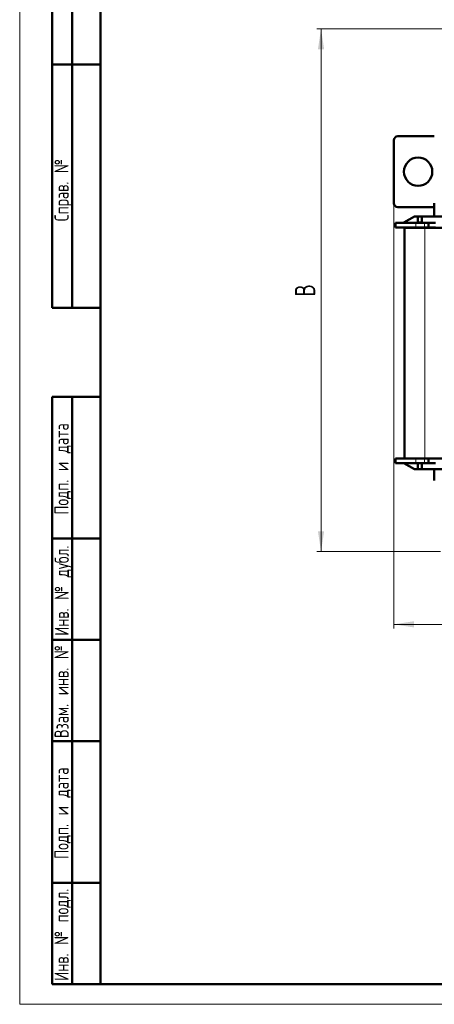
# Model space of a CAD drawing. Header units: millimetres. Extents: x 0 to 600, y 0 to 840.
# Tile 1 of 3: x 0 to 205, y 0 to 486. Entities that reach past the tile are written whole.
import ezdxf

# ---------------------------------------------------------------- set-up
doc = ezdxf.new("R2010")
doc.units = ezdxf.units.MM
doc.header["$LTSCALE"] = 2
doc.linetypes.add('SLD-Сплошная', pattern=[0])
doc.styles.add('SLDTEXTSTYLE0', font='TXT', dxfattribs={"width": 0.7})
doc.styles.add('SLDTEXTSTYLE1', font='TXT', dxfattribs={"width": 0.7, "bigfont": 'bigfont'})
doc.dimstyles.new('SLDDIMSTYLE0', dxfattribs={"dimtxt": 10, "dimasz": 10, "dimexe": 0, "dimexo": 0.0625, "dimgap": 2.5, "dimtad": 2, "dimdec": 1, "dimrnd": 1e-09, "dimzin": 12, "dimdsep": 46, "dimtxsty": 'SLDTEXTSTYLE0', "dimsah": 1, "dimcen": 0.09, "dimadec": 0, "dimazin": 3, "dimtfac": 1, "dimtdec": 3, "dimtofl": 0, "dimtmove": 0, "dimatfit": 3, "dimfxl": 0, "dimfrac": 2, "dimtolj": 1, "dimtzin": 12, "dimarcsym": 0})

# ---------------------------------------------------------------- blocks, each defined once
blk = doc.blocks.new('_D')
at = {"color": 7, "linetype": 'SLD-Сплошная', "lineweight": 0}
for p, q in [((184.97, 395.61), (184.97, 185.63)), ((424.97, 395.61), (424.97, 185.63)), ((184.97, 187.63), (424.97, 187.63))]:
    blk.add_line(p, q, dxfattribs=at)
at = {"color": 7, "linetype": 'SLD-Сплошная', "lineweight": 18}
for points in [[(184.97, 187.63), (194.97, 186.09), (194.97, 189.17)], [(424.97, 187.63), (414.97, 189.17), (414.97, 186.09)]]:
    blk.add_solid(points, dxfattribs=at)
at = {"color": 7, "linetype": 'SLD-Сплошная', "lineweight": 18, "insert": (301.07, 200.52), "char_height": 10, "attachment_point": 1, "style": 'SLDTEXTSTYLE1'}
blk.add_mtext('Ш', dxfattribs=at)
blk = doc.blocks.new('_D_1')
at = {"color": 7, "linetype": 'SLD-Сплошная', "lineweight": 0}
for p, q in [((278.95, 481.63), (146.97, 481.63)), ((148.97, 223.63), (148.97, 481.63)), ((207.95, 223.63), (146.97, 223.63))]:
    blk.add_line(p, q, dxfattribs=at)
at = {"color": 7, "linetype": 'SLD-Сплошная', "lineweight": 18}
for points in [[(148.97, 481.63), (147.44, 471.63), (150.51, 471.63)], [(148.97, 223.63), (150.51, 233.63), (147.44, 233.63)]]:
    blk.add_solid(points, dxfattribs=at)
at = {"color": 7, "linetype": 'SLD-Сплошная', "lineweight": 18, "insert": (136.08, 349.43), "char_height": 10, "attachment_point": 1, "rotation": 90, "style": 'SLDTEXTSTYLE1'}
blk.add_mtext('В', dxfattribs=at)

msp = doc.modelspace()

# ---------------------------------------------------------------- linework, layer by layer
at = {"color": 7, "linetype": 'SLD-Сплошная', "lineweight": 18}
for p, q in [((0, 840), (0, 0)), ((0, 0), (594, 0))]:
    msp.add_line(p, q, dxfattribs=at)
at = {"color": 7, "linetype": 'SLD-Сплошная', "lineweight": 50}
for p, q in [((40, 830), (40, 10)), ((40, 830), (40, 10)), ((16, 344), (16, 584)), ((16, 344), (16, 584)), ((26, 344), (26, 584)), ((26, 344), (26, 584)), ((16, 464), (40, 464)), ((40, 464), (16, 464)), ((204.97, 428.63), (186.97, 428.63)), ((184.97, 426.63), (184.97, 395.63)), ((204.97, 395.63), (204.97, 388.98)), ((186.97, 393.63), (204.97, 393.63)), ((189.97, 385.98), (195.17, 388.98)), ((195.17, 388.98), (196.77, 388.98)), ((196.77, 385.98), (196.77, 388.98)), ((196.77, 388.98), (198.77, 388.98)), ((198.77, 388.98), (213.57, 388.98)), ((198.77, 388.98), (198.77, 385.98)), ((185.82, 383.63), (185.82, 385.88)), ((195.82, 385.88), (185.82, 385.88)), ((189.97, 385.98), (189.97, 385.88)), ((200.07, 385.88), (195.82, 385.88)), ((198.77, 385.98), (196.77, 385.98)), ((196.77, 385.98), (196.77, 385.88)), ((198.77, 385.98), (198.77, 385.88)), ((202.07, 385.88), (200.07, 385.88)), ((202.07, 383.63), (202.07, 385.88)), ((202.07, 385.88), (205.57, 385.88)), ((195.82, 383.63), (185.82, 383.63)), ((190.27, 269.53), (190.27, 383.48)), ((190.27, 383.48), (200.27, 383.48)), ((200.07, 383.63), (195.82, 383.63)), ((202.07, 383.63), (200.07, 383.63)), ((200.27, 383.48), (212.47, 383.48)), ((205.57, 383.63), (202.07, 383.63)), ((202.27, 383.63), (202.27, 383.48)), ((16, 344), (40, 344)), ((16, 10), (16, 300)), ((16, 300), (40, 300)), ((26, 10), (26, 300)), ((185.82, 269.53), (185.82, 267.28)), ((185.82, 269.53), (195.82, 269.53)), ((195.82, 269.53), (200.07, 269.53)), ((200.07, 269.53), (202.04, 269.53)), ((202.04, 269.53), (202.04, 269.58)), ((202.04, 269.58), (210.09, 269.58)), ((202.07, 267.28), (202.07, 269.58)), ((185.82, 267.28), (195.82, 267.28)), ((189.97, 267.18), (189.97, 267.28)), ((189.97, 267.18), (195.17, 264.18)), ((195.17, 264.18), (196.77, 264.18)), ((200.07, 267.28), (195.82, 267.28)), ((196.77, 267.18), (196.77, 267.28)), ((196.77, 267.18), (198.77, 267.18)), ((196.77, 264.18), (196.77, 267.18)), ((198.77, 264.18), (196.77, 264.18)), ((198.77, 267.28), (198.77, 267.18)), ((198.77, 267.18), (198.77, 264.18)), ((198.77, 264.18), (213.57, 264.18)), ((200.07, 267.28), (202.07, 267.28)), ((202.07, 267.28), (205.57, 267.28)), ((204.97, 264.18), (204.97, 258.63)), ((40, 230), (16, 230)), ((40, 180), (16, 180)), ((40, 130), (16, 130)), ((16, 60), (40, 60)), ((16, 10), (40, 10)), ((40, 10), (584, 10))]:
    msp.add_line(p, q, dxfattribs=at)
at = {"color": 8, "linetype": 'SLD-Сплошная', "lineweight": 18}
for p, q in [((195.82, 383.63), (195.82, 385.88)), ((200.07, 383.63), (200.07, 385.88)), ((200.27, 269.53), (200.27, 383.48)), ((195.82, 267.28), (195.82, 269.53)), ((200.07, 269.53), (200.07, 267.28))]:
    msp.add_line(p, q, dxfattribs=at)
at = {"color": 7, "linetype": 'SLD-Сплошная', "lineweight": 50}
msp.add_circle((196.97, 411.13), 7, dxfattribs=at)
for centre, start, end in [((186.97, 426.63), 90, 180), ((186.97, 395.63), 180, 270)]:
    msp.add_arc(centre, 2, start, end, dxfattribs=at)

# ---------------------------------------------------------------- texts
at = {"color": 7, "linetype": 'Continuous', "lineweight": 0, "char_height": 7, "attachment_point": 2, "rotation": 90, "style": 'SLDTEXTSTYLE1'}
for s, insert in [('Справ. №', (17.2, 402.02)), ('Подп. и дата', (17.2, 264.35)), ('Инв. № дубл.', (17.32, 204.27)), ('Взам. инв. №', (17.2, 154.41)), ('Подп. и дата', (17.2, 94.35)), ('Инв. № подл.', (17.2, 34.36))]:
    msp.add_mtext(s, dxfattribs=dict(at, insert=insert))

# ---------------------------------------------------------------- dimensions: what is measured, and where the dimension line sits
at = {"color": 7, "linetype": 'SLD-Сплошная', "lineweight": 18}
dim = msp.add_linear_dim(base=(148.97, 481.63), p1=(207.97, 223.63), p2=(278.97, 481.63), angle=90, text='В', dimstyle='SLDDIMSTYLE0', dxfattribs=at)
dim.commit()
dim.dimension.update_dxf_attribs({"geometry": '_D_1', "text_midpoint": (148.97, 352.63), "dimtype": 160})
dim = msp.add_linear_dim(base=(424.97, 187.63), p1=(184.97, 395.63), p2=(424.97, 395.63), text='Ш', dimstyle='SLDDIMSTYLE0', dxfattribs=at)
dim.commit()
dim.dimension.update_dxf_attribs({"geometry": '_D', "text_midpoint": (304.97, 187.63), "dimtype": 160})

doc.saveas('drawing.dxf')
